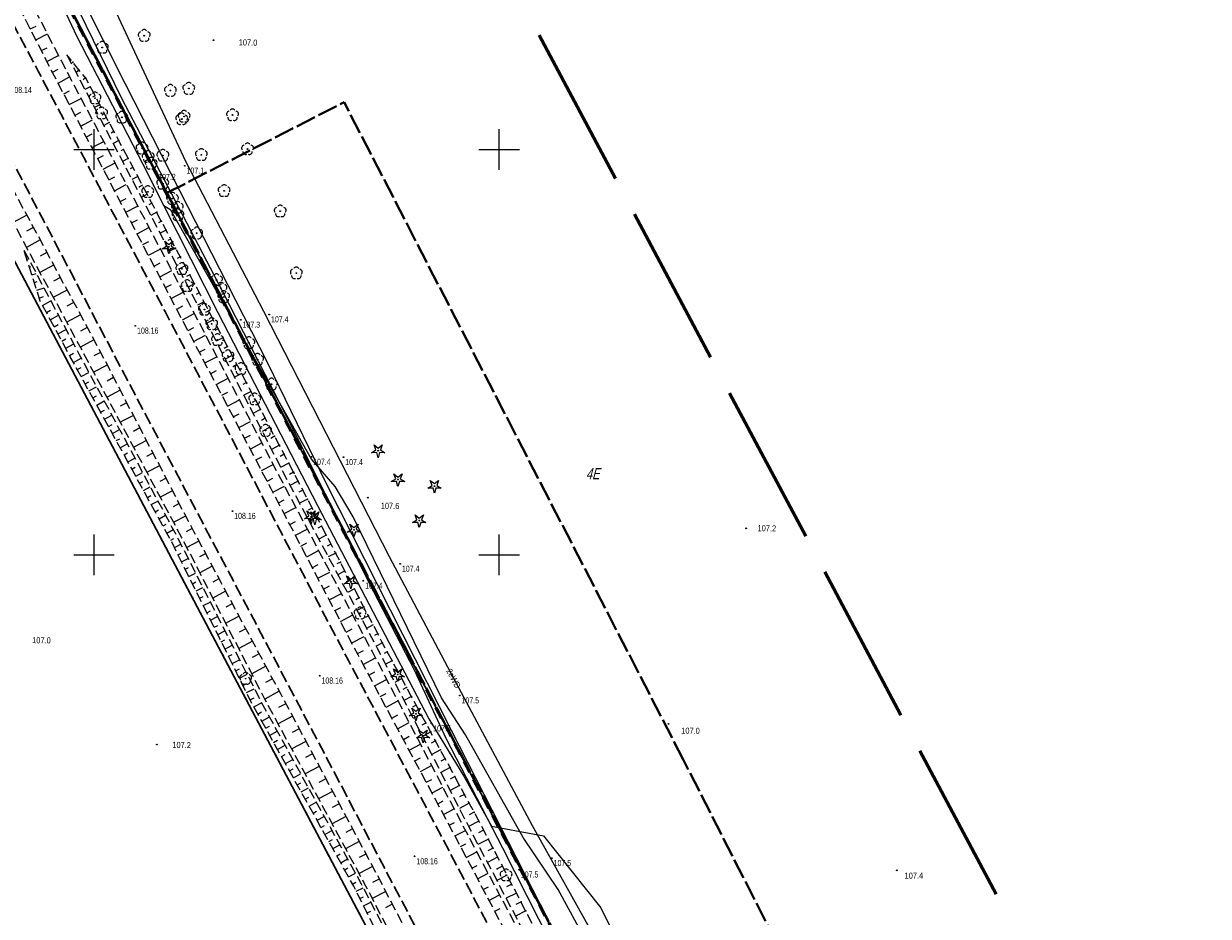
# Model space of a CAD drawing. Header units: metres. Extents: x 7529521 to 7531797, y 5723878 to 5728074.
# Tile 21 of 90: x 7530941 to 7531088, y 5725355 to 5725466. Entities that reach past the tile are written whole.
import ezdxf
from ezdxf.enums import TextEntityAlignment as Align

# ---------------------------------------------------------------- set-up
doc = ezdxf.new("R2010")
doc.units = ezdxf.units.M
for name, pattern in [('11', [3, 2.5, -0.5]), ('4_SUPE_01', [0]), ('4_SUPT_01', [0]), ('GAO', [2.5, 1.5, -1]), ('GDE', [0]), ('GUZ', [1, 0.5, -0.5]), ('L_0_05', [1.75, 1.25, -0.5]), ('L_0_06', [2, 1.5, -0.5]), ('L_0_09', [2.5, 2, -0.5])]:
    doc.linetypes.add(name, pattern=pattern)
doc.layers.get('0').update_dxf_attribs({"color": 252})
for name, color, linetype, lineweight in [('Dzialki', 80, 'GDE', 30), ('jezdnia', 252, 'L_0_06', 18), ('k', 252, 'Continuous', 18), ('MPZP', 130, '11', 40), ('OBOP_T_1', 74, 'Continuous', 18), ('RTPW_T_0', 252, 'Continuous', 15), ('skarpa nieumocniona', 252, 'L_0_05', 18), ('skarpa_nieumocniona', 252, 'L_0_05', 18), ('SUPE_E_T_1', 240, 'Continuous', 15), ('SUPE_L_1', 240, '4_SUPE_01', 18), ('SUPT_L_0', 30, '4_SUPT_01', 18), ('Uzytki', 252, 'GUZ', 18), ('wysokosci_naturalne', 7, 'Continuous', 18), ('wysokosci_sztuczne', 7, 'Continuous', 18)]:
    doc.layers.add(name, color=color, linetype=linetype, lineweight=lineweight)
doc.layers.add('EPGPO_L_0', color=7, linetype='GAO', lineweight=50, true_color=0x940094)
doc.layers.add('zakres', color=7, linetype='L_0_09', lineweight=50, true_color=0xff05ff)
doc.styles.get("Standard").update_dxf_attribs({"font": 'arial.ttf'})

# ---------------------------------------------------------------- blocks, each defined once
blk = doc.blocks.new('2_OBOP02_01')
at = {"linetype": 'Continuous'}
blk.add_circle((0, 0), 0.045, dxfattribs=at)
for centre, start, end in [((-0.36, 0.12), 102.1445, 221.86), ((0, 0.38), 30.1401, 149.8599), ((0.36, 0.12), 318.14, 77.8555), ((-0.22, -0.3), 174.1482, 293.8542), ((0.22, -0.3), 246.1458, 5.8518)]:
    blk.add_arc(centre, 0.375, start, end, dxfattribs=at)
blk = doc.blocks.new('2_RTPW01')
at = {"linetype": 'Continuous'}
blk.add_circle((0, 0), 0.045, dxfattribs=at)
blk = doc.blocks.new('OBOP02_01')
at = {"linetype": 'Continuous', "lineweight": 18}
blk.add_hatch(color=0, dxfattribs=at).paths.add_polyline_path([(0, -0.1, 1), (0, 0.1, 1)])
at = {"color": 0, "linetype": 'Continuous', "lineweight": 18}
blk.add_circle((0, 0), 0.1, dxfattribs=at)
for centre, radius, start, end in [((-0.77, 0.25), 0.7, 101.6336, 222.6627), ((0, 0.8), 0.7, 29.8459, 150.1541), ((0.77, 0.25), 0.7, 317.3373, 78.3664), ((-0.46, -0.64), 0.71, 174.3693, 292.5572), ((0.46, -0.64), 0.71, 247.4428, 5.6307)]:
    blk.add_arc(centre, radius, start, end, dxfattribs=at)
blk = doc.blocks.new('OBOP01_01')
at = {"linetype": 'Continuous', "lineweight": 18}
blk.add_hatch(color=0, dxfattribs=at).paths.add_polyline_path([(0, -0.1, 1), (0, 0.1, 1)])
at = {"color": 0, "linetype": 'Continuous', "lineweight": 18, "flags": 128}
blk.add_lwpolyline([(0, -1.74), (-0.35, -0.48), (-1.65, -0.54), (-0.57, 0.18), (-1.02, 1.4), (0, 0.6), (1.02, 1.4), (0.57, 0.18), (1.65, -0.54), (0.35, -0.48), (0, -1.74)], dxfattribs=at)
at = {"color": 0, "linetype": 'Continuous', "lineweight": 18}
blk.add_circle((0, 0), 0.1, dxfattribs=at)
blk = doc.blocks.new('RTPW01')
at = {"linetype": 'Continuous', "lineweight": 13}
blk.add_hatch(color=0, dxfattribs=at).paths.add_polyline_path([(0, -0.09, 1), (0, 0.09, 1)])
at = {"color": 0, "linetype": 'Continuous', "lineweight": 13}
blk.add_circle((0, 0), 0.0906, dxfattribs=at)
blk = doc.blocks.new('RTPW02')
at = {"linetype": 'Continuous', "lineweight": 13}
blk.add_hatch(color=0, dxfattribs=at).paths.add_polyline_path([(0, -0.09, 1), (0, 0.09, 1)])
at = {"color": 0, "linetype": 'Continuous', "lineweight": 13}
blk.add_circle((0, 0), 0.0906, dxfattribs=at)

msp = doc.modelspace()

# ---------------------------------------------------------------- linework, layer by layer
for p in [(7530947.37, 5725460.78), (7530948.16, 5725459.81), (7530948.95, 5725458.84), (7530948.98, 5725458.8), (7530949.54, 5725457.74), (7530950.71, 5725455.53), (7530951.88, 5725453.32), (7530952.46, 5725452.22), (7530953.05, 5725451.11), (7530953.63, 5725450.01), (7530954.22, 5725448.9), (7530954.8, 5725447.8), (7530955.39, 5725446.69), (7530955.61, 5725445.4), (7530957.14, 5725443.38), (7530957.73, 5725442.27), (7530958.31, 5725441.17), (7530958.89, 5725440.06), (7530960.06, 5725437.85), (7530960.65, 5725436.75), (7530961.82, 5725434.54), (7530962.4, 5725433.43), (7530962.99, 5725432.33), (7530964.15, 5725430.11), (7530965.31, 5725427.9), (7530966.48, 5725425.69), (7530967.2, 5725423.25), (7530967.34, 5725421.9), (7530968.8, 5725421.26), (7530970.54, 5725417.94), (7530971.13, 5725416.84), (7530972.29, 5725414.62), (7530972.87, 5725413.52), (7530973.45, 5725412.41), (7530974.03, 5725411.3), (7530974.61, 5725410.2), (7530974.68, 5725410.07), (7530975.19, 5725409.09), (7530975.77, 5725407.98), (7530976.35, 5725406.87), (7530976.93, 5725405.76), (7530978.08, 5725403.55), (7530978.66, 5725402.44), (7530979.24, 5725401.33), (7530979.82, 5725400.22), (7530980.4, 5725399.11), (7530982.71, 5725394.68), (7530983.29, 5725393.57), (7530983.86, 5725392.46), (7530985.02, 5725390.25), (7530985.6, 5725389.14), (7530985.74, 5725388.87), (7530986.19, 5725388.04), (7530986.79, 5725386.94), (7530987.38, 5725385.84), (7530988.57, 5725383.64), (7530989.17, 5725382.54), (7530990.95, 5725379.24), (7530991.55, 5725378.15), (7530992.14, 5725377.05), (7530992.74, 5725375.95), (7530993.33, 5725374.85), (7530993.93, 5725373.75), (7530994.52, 5725372.65), (7530995.12, 5725371.55), (7530995.71, 5725370.45), (7530996.31, 5725369.35), (7530996.9, 5725368.25), (7530997.5, 5725367.15), (7530998.08, 5725366.05), (7530998.66, 5725364.94), (7530999.24, 5725363.83), (7530999.81, 5725362.72), (7530999.75, 5725361.28), (7531002.7, 5725357.18), (7531003.27, 5725356.07)]:
    msp.add_point(p)
at = {"layer": 'Dzialki'}
for p, q in [((7530897.51, 5725561.74), (7530981.1, 5725402.33)), ((7530963.1, 5725392.89), (7530876.44, 5725556.77)), ((7530981.1, 5725402.33), (7531064.69, 5725242.91)), ((7531047.24, 5725233.76), (7530963.1, 5725392.89))]:
    msp.add_line(p, q, dxfattribs=at)
at = {"layer": 'EPGPO_L_0', "linetype": 'GAO'}
msp.add_line((7531141.5, 5725096.43), (7530897.51, 5725561.74), dxfattribs=at)
at = {"layer": 'jezdnia', "color": 251, "lineweight": 30, "flags": 128}
for points in [[(7531255.05, 5724849.82), (7531250.42, 5724858.49), (7531238.94, 5724880.34), (7531226.79, 5724903.52), (7531215.36, 5724925.25), (7531204.31, 5724946.21), (7531192.02, 5724969.44), (7531180.18, 5724992.04), (7531168.3, 5725014.67), (7531158.51, 5725033.14), (7531145.93, 5725057.08), (7531135.58, 5725076.72), (7531132.73, 5725082.39), (7531130.28, 5725086.95), (7531121.5, 5725103.58), (7531109.92, 5725125.69), (7531099.06, 5725146.38), (7531086.59, 5725170.13), (7531075.31, 5725191.64), (7531063.07, 5725214.86), (7531048.73, 5725242.12), (7531035.91, 5725266.32), (7531022.21, 5725292.28), (7531010.79, 5725314.05), (7530999.01, 5725336.36), (7530986.02, 5725361.03), (7530974.32, 5725383.28), (7530963.64, 5725403.51), (7530951.6, 5725426.36), (7530935.95, 5725456.07), (7530927.31, 5725472.4), (7530915.33, 5725495.11), (7530899.43, 5725525.2), (7530886.85, 5725549.14), (7530883.25, 5725555.9), (7530873.45, 5725574.47)], [(7530883.02, 5725573.55), (7530889.55, 5725560.98), (7530893.68, 5725553.2), (7530906.5, 5725528.93), (7530922, 5725499.57), (7530934.25, 5725476.39), (7530943.12, 5725459.66), (7530958.76, 5725430.02), (7530970.59, 5725407.51), (7530981.39, 5725386.98), (7530993.12, 5725364.8), (7531006.18, 5725339.97), (7531018.01, 5725317.55), (7531029.54, 5725295.72), (7531042.9, 5725270.35), (7531055.75, 5725245.83), (7531070.32, 5725218.35), (7531082.24, 5725195.73), (7531093.92, 5725173.38), (7531105.84, 5725150.67), (7531117.04, 5725129.53), (7531128.29, 5725107.99), (7531139.89, 5725086.05), (7531149.27, 5725068.23), (7531153.62, 5725060.18), (7531158.14, 5725051.38), (7531165.6, 5725037.2), (7531175.41, 5725018.6), (7531187.35, 5724995.74), (7531199.26, 5724973.12), (7531211.84, 5724949.3), (7531222.57, 5724928.86), (7531233.84, 5724907.4), (7531246.09, 5724884.1), (7531257.76, 5724861.91), (7531262.24, 5724853.44)]]:
    msp.add_lwpolyline(points, dxfattribs=at)
at = {"layer": 'k', "linetype": 'Continuous', "lineweight": 18, "flags": 128}
for points in [[(7530950, 5725447.5), (7530950, 5725452.5)], [(7531000, 5725447.5), (7531000, 5725452.5)], [(7530947.5, 5725450), (7530952.5, 5725450)], [(7530997.5, 5725450), (7531002.5, 5725450)], [(7530950, 5725397.5), (7530950, 5725402.5)], [(7531000, 5725397.5), (7531000, 5725402.5)], [(7530947.5, 5725400), (7530952.5, 5725400)], [(7530997.5, 5725400), (7531002.5, 5725400)]]:
    msp.add_lwpolyline(points, dxfattribs=at)
at = {"layer": 'MPZP'}
for points in [[(7530897.69, 5725561.61), (7531042.48, 5725285.35), (7531042.48, 5725285.35)], [(7530927.43, 5725504.87), (7530959, 5725444.64), (7530980.86, 5725455.85)], [(7531022.71, 5725374.76), (7530980.86, 5725455.85)], [(7531042.48, 5725285.35), (7531062.86, 5725296.02), (7531022.71, 5725374.76)], [(7530999.83, 5725366.78), (7531001.2, 5725364.12)]]:
    msp.add_lwpolyline(points, dxfattribs=at)
at = {"layer": 'skarpa nieumocniona', "color": 252, "lineweight": 18, "flags": 128}
for points in [[(7531142.9, 5725087.52), (7531149.55, 5725074.88), (7531149.71, 5725073.97), (7531148.16, 5725074.19), (7531141.2, 5725086.69), (7531129.87, 5725108.78), (7531118.46, 5725130.11), (7531107.39, 5725151.39), (7531095.36, 5725174.01), (7531083.61, 5725196.49), (7531071.56, 5725218.8), (7531057.01, 5725246.72), (7531044.19, 5725271.11), (7531030.97, 5725296.42), (7531019.37, 5725318.31), (7531007.54, 5725340.71), (7530994.47, 5725365.47), (7530982.58, 5725387.65), (7530971.81, 5725408.22), (7530959.96, 5725430.76), (7530944.54, 5725460.14), (7530935.92, 5725477.07), (7530923.1, 5725500.31), (7530908, 5725529.49), (7530894.76, 5725553.95), (7530894.48, 5725556.46), (7530909.53, 5725530.24), (7530924.66, 5725501.51), (7530937.16, 5725477.99), (7530945.97, 5725460.9), (7530961.56, 5725431.31), (7530973.28, 5725408.88), (7530984.31, 5725388.08), (7530995.72, 5725366.21), (7531009.02, 5725341.1), (7531020.55, 5725319), (7531032.49, 5725296.85), (7531045.48, 5725272.05), (7531058.53, 5725247.22), (7531073.23, 5725219.7), (7531085.04, 5725197.57), (7531096.74, 5725175), (7531108.78, 5725152.72), (7531120.1, 5725130.93), (7531131.21, 5725109.76)], [(7531118.84, 5725101.57), (7531106.95, 5725124.15), (7531096.27, 5725144.14), (7531083.57, 5725168.78), (7531072.32, 5725190.08), (7531060.11, 5725213.48), (7531045.58, 5725240.81), (7531033.23, 5725264.88), (7531019.36, 5725291.08), (7531008.14, 5725312.48), (7530996.07, 5725334.95), (7530983.35, 5725359.51), (7530971.11, 5725382.13), (7530960.79, 5725402.2), (7530948.62, 5725425.04), (7530933, 5725454.02), (7530924.39, 5725470.92), (7530912.38, 5725493.43), (7530896.44, 5725523.52), (7530888.04, 5725539.68), (7530881.89, 5725553.8), (7530898.37, 5725524.67), (7530914, 5725494.15), (7530925.74, 5725471.72), (7530934.62, 5725455.05), (7530950.39, 5725425.77), (7530962.26, 5725402.94), (7530973.04, 5725382.81), (7530984.91, 5725360.53), (7530997.78, 5725335.83), (7531009.42, 5725313.41), (7531020.85, 5725291.72), (7531034.61, 5725265.69), (7531047.41, 5725241.54), (7531061.72, 5725214.27), (7531073.99, 5725190.92), (7531085.25, 5725169.51), (7531097.76, 5725145.59), (7531108.48, 5725125.09), (7531120.4, 5725102.78), (7531129.46, 5725084.64), (7531128.69, 5725082.83), (7531127.85, 5725083.74)], [(7530941.35, 5725437.59), (7530948.18, 5725424.72), (7530960.35, 5725402.03), (7530970.62, 5725381.85), (7530982.98, 5725359.4), (7530995.73, 5725334.71), (7531007.56, 5725312.28), (7531018.87, 5725290.66), (7531032.72, 5725264.69), (7531045.05, 5725240.38), (7531059.47, 5725213.29), (7531071.93, 5725189.84), (7531083.15, 5725168.66), (7531095.83, 5725143.79), (7531106.59, 5725123.96), (7531118.57, 5725101.3), (7531127.47, 5725083.39), (7531127.7, 5725082.31), (7531126.86, 5725082.43), (7531117.55, 5725100.41), (7531105.64, 5725122.96), (7531094.37, 5725142.68), (7531081.91, 5725168.02), (7531070.58, 5725189.02), (7531058.05, 5725212.85), (7531043.9, 5725240.35), (7531031.96, 5725263.94), (7531017.36, 5725290.42), (7531006.66, 5725311.85), (7530994.58, 5725334.17), (7530982.04, 5725359.14), (7530969.51, 5725381.62), (7530959.52, 5725401.71), (7530947.07, 5725424.43), (7530943.36, 5725431.3)]]:
    msp.add_lwpolyline(points, close=True, dxfattribs=at)
at = {"layer": 'skarpa nieumocniona', "color": 252, "linetype": 'Continuous', "lineweight": 18, "flags": 128}
for points in [[(7530942.13, 5725464.87), (7530942.84, 5725465.23)], [(7530942.81, 5725463.54), (7530944.24, 5725464.26)], [(7530943.49, 5725462.2), (7530944.21, 5725462.56)], [(7530944.18, 5725460.86), (7530945.61, 5725461.59)], [(7530944.86, 5725459.53), (7530945.58, 5725459.91)], [(7530945.56, 5725458.2), (7530946.99, 5725458.95)], [(7530946.26, 5725456.87), (7530946.97, 5725457.25)], [(7530946.95, 5725455.55), (7530948.39, 5725456.3)], [(7530947.65, 5725454.22), (7530948.37, 5725454.59)], [(7530948.35, 5725452.89), (7530949.79, 5725453.65)], [(7530949.05, 5725451.56), (7530949.77, 5725451.94)], [(7530949.74, 5725450.23), (7530951.19, 5725450.99)], [(7530950.44, 5725448.91), (7530951.16, 5725449.28)], [(7530951.14, 5725447.58), (7530952.59, 5725448.34)], [(7530951.83, 5725446.25), (7530952.56, 5725446.63)], [(7530952.53, 5725444.92), (7530953.98, 5725445.68)], [(7530953.23, 5725443.59), (7530953.96, 5725443.97)], [(7530953.93, 5725442.26), (7530955.38, 5725443.03)], [(7530941.69, 5725441.92), (7530940.01, 5725441.01)], [(7530954.62, 5725440.94), (7530955.35, 5725441.32)], [(7530942.52, 5725440.38), (7530941.68, 5725439.92)], [(7530955.32, 5725439.61), (7530956.78, 5725440.38)], [(7530943.35, 5725438.84), (7530941.67, 5725437.93)], [(7530956.02, 5725438.28), (7530956.75, 5725438.66)], [(7530941.41, 5725437.39), (7530941.43, 5725437.4)], [(7530941.71, 5725436.44), (7530941.92, 5725436.51)], [(7530944.18, 5725437.3), (7530943.34, 5725436.84)], [(7530956.71, 5725436.95), (7530958.18, 5725437.72)], [(7530942.02, 5725435.49), (7530942.21, 5725435.55)], [(7530945.01, 5725435.75), (7530943.33, 5725434.85)], [(7530957.41, 5725435.62), (7530958.15, 5725436.01)], [(7530958.11, 5725434.3), (7530959.58, 5725435.07)], [(7530942.33, 5725434.54), (7530942.87, 5725434.71)], [(7530942.63, 5725433.59), (7530942.99, 5725433.7)], [(7530945.84, 5725434.21), (7530945, 5725433.76)], [(7530942.94, 5725432.63), (7530943.83, 5725432.92)], [(7530946.67, 5725432.67), (7530944.99, 5725431.77)], [(7530958.81, 5725432.97), (7530959.54, 5725433.35)], [(7530959.5, 5725431.64), (7530960.98, 5725432.41)], [(7530943.24, 5725431.68), (7530943.77, 5725431.85)], [(7530943.65, 5725430.77), (7530944.67, 5725431.33)], [(7530947.5, 5725431.13), (7530946.66, 5725430.68)], [(7530960.2, 5725430.31), (7530960.94, 5725430.7)], [(7530944.12, 5725429.89), (7530944.63, 5725430.17)], [(7530944.6, 5725429.01), (7530945.61, 5725429.56)], [(7530948.33, 5725429.59), (7530946.66, 5725428.69)], [(7530960.9, 5725428.98), (7530962.37, 5725429.76)], [(7530945.07, 5725428.13), (7530945.58, 5725428.4)], [(7530945.55, 5725427.25), (7530946.55, 5725427.79)], [(7530949.16, 5725428.05), (7530948.32, 5725427.6)], [(7530961.6, 5725427.66), (7530962.33, 5725428.04)], [(7530946.02, 5725426.37), (7530946.52, 5725426.64)], [(7530949.99, 5725426.51), (7530948.32, 5725425.61)], [(7530962.29, 5725426.33), (7530963.76, 5725427.1)], [(7530946.5, 5725425.49), (7530947.49, 5725426.03)], [(7530946.97, 5725424.61), (7530947.46, 5725424.88)], [(7530950.81, 5725424.96), (7530949.97, 5725424.53)], [(7530962.99, 5725425), (7530963.72, 5725425.38)], [(7530947.45, 5725423.73), (7530948.43, 5725424.27)], [(7530951.62, 5725423.41), (7530949.95, 5725422.55)], [(7530963.69, 5725423.67), (7530965.15, 5725424.44)], [(7530947.93, 5725422.86), (7530948.41, 5725423.12)], [(7530948.41, 5725421.98), (7530949.37, 5725422.51)], [(7530952.42, 5725421.86), (7530951.6, 5725421.43)], [(7530964.39, 5725422.34), (7530965.12, 5725422.73)], [(7530965.09, 5725421.02), (7530966.54, 5725421.78)], [(7530948.89, 5725421.1), (7530949.37, 5725421.36)], [(7530949.37, 5725420.23), (7530950.32, 5725420.74)], [(7530949.85, 5725419.35), (7530950.32, 5725419.61)], [(7530950.33, 5725418.47), (7530951.26, 5725418.98)], [(7530953.23, 5725420.31), (7530951.6, 5725419.46)], [(7530965.78, 5725419.69), (7530966.51, 5725420.07)], [(7530966.48, 5725418.36), (7530967.93, 5725419.12)], [(7530950.81, 5725417.59), (7530951.27, 5725417.85)], [(7530954.04, 5725418.75), (7530953.23, 5725418.33)], [(7530967.18, 5725417.03), (7530967.9, 5725417.41)], [(7530951.29, 5725416.72), (7530952.21, 5725417.22)], [(7530951.78, 5725415.84), (7530952.23, 5725416.09)], [(7530954.85, 5725417.2), (7530953.24, 5725416.37)], [(7530967.88, 5725415.71), (7530969.32, 5725416.46)], [(7530952.26, 5725414.96), (7530953.15, 5725415.46)], [(7530955.65, 5725415.65), (7530954.86, 5725415.23)], [(7530968.58, 5725414.38), (7530969.29, 5725414.76)], [(7530952.74, 5725414.09), (7530953.18, 5725414.33)], [(7530953.22, 5725413.21), (7530954.1, 5725413.69)], [(7530956.46, 5725414.09), (7530954.89, 5725413.28)], [(7530969.27, 5725413.05), (7530970.71, 5725413.8)], [(7530953.7, 5725412.33), (7530954.13, 5725412.57)], [(7530954.18, 5725411.46), (7530955.04, 5725411.93)], [(7530957.27, 5725412.54), (7530956.49, 5725412.14)], [(7530969.97, 5725411.72), (7530970.69, 5725412.1)], [(7530954.66, 5725410.58), (7530955.09, 5725410.81)], [(7530955.14, 5725409.7), (7530955.99, 5725410.17)], [(7530958.07, 5725410.99), (7530956.54, 5725410.19)], [(7530970.67, 5725410.4), (7530972.1, 5725411.15)], [(7530955.62, 5725408.83), (7530956.04, 5725409.06)], [(7530958.88, 5725409.44), (7530958.12, 5725409.04)], [(7530971.37, 5725409.07), (7530972.08, 5725409.44)], [(7530956.1, 5725407.95), (7530956.93, 5725408.4)], [(7530956.58, 5725407.07), (7530956.99, 5725407.3)], [(7530959.69, 5725407.88), (7530958.18, 5725407.1)], [(7530972.07, 5725407.74), (7530973.49, 5725408.49)], [(7530957.06, 5725406.2), (7530957.88, 5725406.64)], [(7530960.5, 5725406.33), (7530959.75, 5725405.94)], [(7530972.76, 5725406.41), (7530973.48, 5725406.79)], [(7530973.46, 5725405.08), (7530974.9, 5725405.84)], [(7530957.54, 5725405.32), (7530957.95, 5725405.54)], [(7530958.02, 5725404.44), (7530958.82, 5725404.88)], [(7530961.3, 5725404.78), (7530959.83, 5725404.01)], [(7530958.51, 5725403.56), (7530958.9, 5725403.78)], [(7530958.99, 5725402.69), (7530959.77, 5725403.12)], [(7530962.11, 5725403.23), (7530961.38, 5725402.85)], [(7530974.15, 5725403.75), (7530974.88, 5725404.13)], [(7530974.85, 5725402.42), (7530976.3, 5725403.18)], [(7530959.47, 5725401.81), (7530959.85, 5725402.02)], [(7530959.92, 5725400.92), (7530960.71, 5725401.31)], [(7530962.93, 5725401.68), (7530961.46, 5725400.89)], [(7530975.54, 5725401.09), (7530976.27, 5725401.48)], [(7530960.36, 5725400.02), (7530960.76, 5725400.22)], [(7530963.76, 5725400.14), (7530963.01, 5725399.74)], [(7530976.24, 5725399.77), (7530977.71, 5725400.53)], [(7530960.81, 5725399.13), (7530961.62, 5725399.53)], [(7530961.25, 5725398.23), (7530961.66, 5725398.44)], [(7530964.59, 5725398.6), (7530963.06, 5725397.78)], [(7530976.94, 5725398.44), (7530977.67, 5725398.82)], [(7530961.7, 5725397.34), (7530962.53, 5725397.75)], [(7530965.41, 5725397.05), (7530964.64, 5725396.64)], [(7530977.63, 5725397.11), (7530979.11, 5725397.88)], [(7530962.14, 5725396.44), (7530962.56, 5725396.65)], [(7530962.59, 5725395.54), (7530963.44, 5725395.97)], [(7530966.24, 5725395.51), (7530964.66, 5725394.67)], [(7530978.33, 5725395.78), (7530979.07, 5725396.17)], [(7530963.03, 5725394.65), (7530963.46, 5725394.86)], [(7530963.48, 5725393.75), (7530964.34, 5725394.18)], [(7530979.02, 5725394.45), (7530980.52, 5725395.23)], [(7530963.92, 5725392.86), (7530964.36, 5725393.08)], [(7530967.06, 5725393.97), (7530966.26, 5725393.54)], [(7530979.72, 5725393.12), (7530980.47, 5725393.51)], [(7530980.41, 5725391.79), (7530981.92, 5725392.58)], [(7530964.37, 5725391.96), (7530965.25, 5725392.4)], [(7530964.81, 5725391.07), (7530965.26, 5725391.29)], [(7530967.89, 5725392.42), (7530966.26, 5725391.55)], [(7530965.26, 5725390.17), (7530966.16, 5725390.62)], [(7530968.72, 5725390.88), (7530967.89, 5725390.44)], [(7530981.11, 5725390.46), (7530981.87, 5725390.86)], [(7530981.81, 5725389.13), (7530983.33, 5725389.93)], [(7530965.7, 5725389.28), (7530966.16, 5725389.5)], [(7530966.15, 5725388.38), (7530967.06, 5725388.84)], [(7530969.54, 5725389.34), (7530967.86, 5725388.44)], [(7530982.5, 5725387.81), (7530983.27, 5725388.21)], [(7530966.59, 5725387.49), (7530967.05, 5725387.72)], [(7530967.04, 5725386.59), (7530967.97, 5725387.05)], [(7530970.37, 5725387.8), (7530969.51, 5725387.34)], [(7530983.21, 5725386.48), (7530984.72, 5725387.29)], [(7530967.48, 5725385.69), (7530967.95, 5725385.93)], [(7530967.93, 5725384.8), (7530968.88, 5725385.27)], [(7530971.19, 5725386.25), (7530969.46, 5725385.33)], [(7530983.92, 5725385.16), (7530984.67, 5725385.56)], [(7530968.37, 5725383.9), (7530968.85, 5725384.14)], [(7530972.02, 5725384.71), (7530971.14, 5725384.24)], [(7530984.62, 5725383.84), (7530986.11, 5725384.63)], [(7530968.82, 5725383.01), (7530969.78, 5725383.49)], [(7530969.26, 5725382.11), (7530969.75, 5725382.35)], [(7530972.85, 5725383.17), (7530971.06, 5725382.21)], [(7530985.33, 5725382.52), (7530986.07, 5725382.91)], [(7530969.73, 5725381.23), (7530970.67, 5725381.75)], [(7530973.67, 5725381.62), (7530972.78, 5725381.15)], [(7530986.04, 5725381.19), (7530987.5, 5725381.97)], [(7530970.21, 5725380.35), (7530970.68, 5725380.62)], [(7530970.7, 5725379.48), (7530971.64, 5725380)], [(7530974.49, 5725380.08), (7530972.72, 5725379.14)], [(7530986.75, 5725379.87), (7530987.47, 5725380.26)], [(7530971.19, 5725378.61), (7530971.65, 5725378.87)], [(7530971.67, 5725377.73), (7530972.6, 5725378.25)], [(7530975.31, 5725378.53), (7530974.44, 5725378.07)], [(7530987.46, 5725378.55), (7530988.89, 5725379.31)], [(7530972.16, 5725376.86), (7530972.62, 5725377.12)], [(7530972.65, 5725375.99), (7530973.57, 5725376.5)], [(7530976.14, 5725376.99), (7530974.39, 5725376.06)], [(7530988.17, 5725377.23), (7530988.87, 5725377.61)], [(7530988.88, 5725375.91), (7530990.27, 5725376.65)], [(7530973.13, 5725375.11), (7530973.59, 5725375.37)], [(7530976.96, 5725375.45), (7530976.09, 5725374.98)], [(7530973.62, 5725374.24), (7530974.53, 5725374.75)], [(7530974.11, 5725373.37), (7530974.56, 5725373.62)], [(7530977.78, 5725373.9), (7530976.06, 5725372.98)], [(7530989.58, 5725374.58), (7530990.28, 5725374.95)], [(7530990.29, 5725373.26), (7530991.66, 5725374)], [(7530974.6, 5725372.49), (7530975.49, 5725372.99)], [(7530978.61, 5725372.36), (7530977.75, 5725371.9)], [(7530991, 5725371.94), (7530991.68, 5725372.3)], [(7530975.08, 5725371.62), (7530975.53, 5725371.87)], [(7530975.57, 5725370.75), (7530976.46, 5725371.24)], [(7530979.43, 5725370.81), (7530977.72, 5725369.9)], [(7530991.71, 5725370.62), (7530993.05, 5725371.34)], [(7530976.06, 5725369.87), (7530976.5, 5725370.12)], [(7530976.54, 5725369), (7530977.42, 5725369.49)], [(7530980.25, 5725369.27), (7530979.4, 5725368.82)], [(7530992.42, 5725369.29), (7530993.08, 5725369.65)], [(7530977.03, 5725368.13), (7530977.47, 5725368.37)], [(7530977.52, 5725367.25), (7530978.39, 5725367.74)], [(7530981.08, 5725367.72), (7530979.39, 5725366.82)], [(7530993.13, 5725367.97), (7530994.44, 5725368.68)], [(7530978, 5725366.38), (7530978.44, 5725366.62)], [(7530993.83, 5725366.65), (7530994.48, 5725367)], [(7530978.49, 5725365.5), (7530979.35, 5725365.99)], [(7530978.98, 5725364.63), (7530979.41, 5725364.87)], [(7530981.9, 5725366.18), (7530981.06, 5725365.73)], [(7530994.54, 5725365.33), (7530995.83, 5725366.01)], [(7530979.47, 5725363.76), (7530980.32, 5725364.23)], [(7530982.72, 5725364.63), (7530981.05, 5725363.75)], [(7530995.24, 5725364), (7530995.89, 5725364.34)], [(7530995.94, 5725362.67), (7530997.24, 5725363.36)], [(7530979.95, 5725362.88), (7530980.38, 5725363.12)], [(7530980.44, 5725362.01), (7530981.28, 5725362.48)], [(7530983.55, 5725363.09), (7530982.72, 5725362.65)], [(7530980.93, 5725361.14), (7530981.34, 5725361.37)], [(7530981.41, 5725360.26), (7530982.25, 5725360.73)], [(7530984.37, 5725361.55), (7530982.72, 5725360.67)], [(7530996.64, 5725361.35), (7530997.29, 5725361.69)], [(7530997.34, 5725360.02), (7530998.64, 5725360.71)], [(7530981.9, 5725359.39), (7530982.31, 5725359.62)], [(7530982.36, 5725358.5), (7530983.22, 5725358.93)], [(7530985.19, 5725360), (7530984.36, 5725359.57)], [(7530998.04, 5725358.7), (7530998.69, 5725359.04)], [(7530982.81, 5725357.61), (7530983.24, 5725357.83)], [(7530986, 5725358.45), (7530984.34, 5725357.59)], [(7530998.74, 5725357.37), (7531000.04, 5725358.06)], [(7530983.26, 5725356.72), (7530984.14, 5725357.16)], [(7530983.71, 5725355.82), (7530984.15, 5725356.05)], [(7530986.8, 5725356.9), (7530985.98, 5725356.46)], [(7530999.45, 5725356.04), (7531000.1, 5725356.39)]]:
    msp.add_lwpolyline(points, dxfattribs=at)
at = {"layer": 'skarpa_nieumocniona', "lineweight": 18, "flags": 128}
msp.add_lwpolyline([(7530946.64, 5725461.68), (7530962.33, 5725431.68), (7530973.81, 5725409.26), (7530984.94, 5725388.5), (7530996.24, 5725366.45), (7531009.39, 5725341.33), (7531021.19, 5725319.25), (7531033.39, 5725297.4), (7531046.08, 5725272.31), (7531059.06, 5725247.61), (7531073.73, 5725219.84), (7531085.46, 5725197.91), (7531097.22, 5725175.05), (7531109.22, 5725152.91), (7531120.72, 5725131.06), (7531131.8, 5725110.3), (7531143.4, 5725087.6), (7531149.91, 5725074.93), (7531150.74, 5725074.53), (7531150.99, 5725075.38), (7531144.77, 5725087.78), (7531133.09, 5725111.52), (7531122.13, 5725131.78), (7531110.26, 5725154.58), (7531098.47, 5725175.66), (7531086.57, 5725198.56), (7531074.62, 5725220.43), (7531060.78, 5725248.11), (7531047.99, 5725273.24), (7531034.72, 5725297.99), (7531022.04, 5725319.95), (7531010.66, 5725341.87), (7530997.68, 5725366.82), (7530985.74, 5725388.87), (7530974.68, 5725410.07), (7530963.17, 5725431.98), (7530948.98, 5725458.8)], close=True, dxfattribs=at)
at = {"layer": 'skarpa_nieumocniona', "linetype": 'Continuous', "lineweight": 18, "flags": 128}
for points in [[(7530947.37, 5725460.78), (7530947.28, 5725460.71)], [(7530948.16, 5725459.81), (7530947.78, 5725459.5)], [(7530948.95, 5725458.84), (7530948.66, 5725458.6)], [(7530949.54, 5725457.74), (7530948.88, 5725457.39)], [(7530950.13, 5725456.63), (7530949.79, 5725456.46)], [(7530950.71, 5725455.53), (7530950.04, 5725455.18)], [(7530951.29, 5725454.43), (7530950.96, 5725454.25)], [(7530951.88, 5725453.32), (7530951.2, 5725452.96)], [(7530952.46, 5725452.22), (7530952.12, 5725452.03)], [(7530953.05, 5725451.11), (7530952.36, 5725450.75)], [(7530953.63, 5725450.01), (7530953.29, 5725449.82)], [(7530954.22, 5725448.9), (7530953.52, 5725448.53)], [(7530954.8, 5725447.8), (7530954.45, 5725447.61)], [(7530955.39, 5725446.69), (7530954.68, 5725446.31)], [(7530955.97, 5725445.59), (7530955.61, 5725445.4)], [(7530956.56, 5725444.48), (7530955.83, 5725444.1)], [(7530957.14, 5725443.38), (7530956.78, 5725443.18)], [(7530957.73, 5725442.27), (7530956.99, 5725441.88)], [(7530958.31, 5725441.17), (7530957.94, 5725440.97)], [(7530958.89, 5725440.06), (7530958.15, 5725439.67)], [(7530959.48, 5725438.96), (7530959.1, 5725438.76)], [(7530960.06, 5725437.85), (7530959.31, 5725437.45)], [(7530960.65, 5725436.75), (7530960.27, 5725436.55)], [(7530961.23, 5725435.64), (7530960.47, 5725435.24)], [(7530961.82, 5725434.54), (7530961.43, 5725434.33)], [(7530962.4, 5725433.43), (7530961.63, 5725433.02)], [(7530962.99, 5725432.33), (7530962.6, 5725432.12)], [(7530963.57, 5725431.22), (7530962.78, 5725430.81)], [(7530964.15, 5725430.11), (7530963.75, 5725429.9)], [(7530964.73, 5725429.01), (7530963.92, 5725428.58)], [(7530965.31, 5725427.9), (7530964.9, 5725427.68)], [(7530965.89, 5725426.79), (7530965.06, 5725426.36)], [(7530966.48, 5725425.69), (7530966.05, 5725425.47)], [(7530967.06, 5725424.58), (7530966.2, 5725424.13)], [(7530967.64, 5725423.48), (7530967.2, 5725423.25)], [(7530968.22, 5725422.37), (7530967.34, 5725421.9)], [(7530968.8, 5725421.26), (7530968.35, 5725421.03)], [(7530969.38, 5725420.16), (7530968.48, 5725419.68)], [(7530969.96, 5725419.05), (7530969.5, 5725418.81)], [(7530970.54, 5725417.94), (7530969.61, 5725417.45)], [(7530971.13, 5725416.84), (7530970.66, 5725416.59)], [(7530971.71, 5725415.73), (7530970.75, 5725415.23)], [(7530972.29, 5725414.62), (7530971.81, 5725414.37)], [(7530972.87, 5725413.52), (7530971.89, 5725413)], [(7530973.45, 5725412.41), (7530972.96, 5725412.15)], [(7530974.03, 5725411.3), (7530973.03, 5725410.78)], [(7530974.61, 5725410.2), (7530974.11, 5725409.93)], [(7530975.19, 5725409.09), (7530974.18, 5725408.56)], [(7530975.77, 5725407.98), (7530975.27, 5725407.72)], [(7530976.35, 5725406.87), (7530975.37, 5725406.36)], [(7530976.93, 5725405.76), (7530976.44, 5725405.51)], [(7530977.51, 5725404.65), (7530976.55, 5725404.16)], [(7530978.08, 5725403.55), (7530977.61, 5725403.3)], [(7530978.66, 5725402.44), (7530977.73, 5725401.95)], [(7530979.24, 5725401.33), (7530978.78, 5725401.09)], [(7530979.82, 5725400.22), (7530978.91, 5725399.75)], [(7530980.4, 5725399.11), (7530979.95, 5725398.88)], [(7530980.97, 5725398.01), (7530980.09, 5725397.54)], [(7530981.55, 5725396.9), (7530981.12, 5725396.67)], [(7530982.13, 5725395.79), (7530981.27, 5725395.34)], [(7530982.71, 5725394.68), (7530982.29, 5725394.46)], [(7530983.29, 5725393.57), (7530982.45, 5725393.14)], [(7530983.86, 5725392.46), (7530983.45, 5725392.25)], [(7530984.44, 5725391.36), (7530983.63, 5725390.93)], [(7530985.02, 5725390.25), (7530984.62, 5725390.04)], [(7530985.6, 5725389.14), (7530984.82, 5725388.73)], [(7530986.19, 5725388.04), (7530985.79, 5725387.82)], [(7530986.79, 5725386.94), (7530985.97, 5725386.5)], [(7530987.38, 5725385.84), (7530986.96, 5725385.61)], [(7530987.98, 5725384.74), (7530987.11, 5725384.27)], [(7530988.57, 5725383.64), (7530988.12, 5725383.4)], [(7530989.17, 5725382.54), (7530988.25, 5725382.04)], [(7530989.76, 5725381.44), (7530989.29, 5725381.19)], [(7530990.36, 5725380.34), (7530989.39, 5725379.82)], [(7530990.95, 5725379.24), (7530990.46, 5725378.98)], [(7530991.55, 5725378.15), (7530990.53, 5725377.59)], [(7530992.14, 5725377.05), (7530991.62, 5725376.76)], [(7530992.74, 5725375.95), (7530991.67, 5725375.37)], [(7530993.33, 5725374.85), (7530992.79, 5725374.55)], [(7530993.93, 5725373.75), (7530992.81, 5725373.14)], [(7530994.52, 5725372.65), (7530993.95, 5725372.34)], [(7530995.12, 5725371.55), (7530993.95, 5725370.92)], [(7530996.31, 5725369.35), (7530995.09, 5725368.69)], [(7530995.71, 5725370.45), (7530995.12, 5725370.13)], [(7530996.9, 5725368.25), (7530996.28, 5725367.92)], [(7530997.5, 5725367.15), (7530996.23, 5725366.47)], [(7530998.66, 5725364.94), (7530997.38, 5725364.27)], [(7530998.08, 5725366.05), (7530997.44, 5725365.71)], [(7530999.24, 5725363.83), (7530998.6, 5725363.5)], [(7530999.81, 5725362.72), (7530998.54, 5725362.06)], [(7531000.97, 5725360.5), (7530999.7, 5725359.84)], [(7531000.39, 5725361.61), (7530999.75, 5725361.28)], [(7531001.54, 5725359.39), (7531000.91, 5725359.06)], [(7531002.12, 5725358.28), (7531000.86, 5725357.63)], [(7531003.27, 5725356.07), (7531002.02, 5725355.41)], [(7531002.7, 5725357.18), (7531002.07, 5725356.85)]]:
    msp.add_lwpolyline(points, dxfattribs=at)
at = {"layer": 'SUPE_L_1', "linetype": '4_SUPE_01'}
for p, q in [((7530953.82, 5725458.16), (7530940.61, 5725484.53)), ((7530953.37, 5725456.36), (7530945.43, 5725472.76)), ((7530950.37, 5725472.01), (7530961.27, 5725448.55)), ((7530960.6, 5725444.89), (7530953.82, 5725458.16)), ((7530965.83, 5725432.6), (7530953.37, 5725456.36)), ((7530961.27, 5725448.55), (7530970.9, 5725430.04)), ((7530971.44, 5725423.63), (7530960.6, 5725444.89)), ((7530974.75, 5725415.16), (7530965.83, 5725432.6)), ((7530970.9, 5725430.04), (7530986.43, 5725399.79)), ((7530978.68, 5725408.74), (7530971.44, 5725423.63)), ((7530983.95, 5725396.56), (7530974.75, 5725415.16)), ((7530988.13, 5725390.08), (7530978.68, 5725408.74)), ((7530986.43, 5725399.79), (7530993.97, 5725385.48)), ((7530989.56, 5725385.76), (7530983.95, 5725396.56)), ((7530994.1, 5725378.32), (7530988.13, 5725390.08)), ((7530993.47, 5725377.36), (7530989.56, 5725385.76)), ((7530993.97, 5725385.48), (7531004.05, 5725366.59)), ((7531006.17, 5725354.74), (7530994.1, 5725378.32)), ((7531000.43, 5725363.8), (7530993.47, 5725377.36)), ((7531004.05, 5725366.59), (7531011.29, 5725353.67)), ((7531006.42, 5725352.06), (7531000.43, 5725363.8))]:
    msp.add_line(p, q, dxfattribs=at)
at = {"layer": 'SUPT_L_0', "linetype": '4_SUPT_01'}
for p, q in [((7530941.7, 5725477.06), (7530947.88, 5725463.93)), ((7530947.88, 5725463.93), (7530956.02, 5725448.21)), ((7530956.02, 5725448.21), (7530958.61, 5725443.07)), ((7530958.61, 5725443.07), (7530965.26, 5725429.91)), ((7530959.47, 5725442.5), (7530958.61, 5725443.07)), ((7530976.83, 5725411.79), (7530959.47, 5725442.5)), ((7530965.26, 5725429.91), (7530977.58, 5725406.08)), ((7530979.76, 5725408.41), (7530976.83, 5725411.79)), ((7530981.99, 5725404.68), (7530979.76, 5725408.41)), ((7530977.58, 5725406.08), (7530991.33, 5725379.78)), ((7530992.88, 5725382.34), (7530981.99, 5725404.68)), ((7530995.86, 5725377.81), (7530992.88, 5725382.34)), ((7530991.33, 5725379.78), (7530995.63, 5725372.68)), ((7531002.96, 5725365.15), (7530995.86, 5725377.81)), ((7530995.63, 5725372.68), (7530999.06, 5725366.52)), ((7530999.06, 5725366.52), (7531005.47, 5725365.33)), ((7531007.26, 5725358.73), (7531002.96, 5725365.15)), ((7531005.47, 5725365.33), (7531012.53, 5725356.44)), ((7531021.52, 5725332.69), (7531007.26, 5725358.73)), ((7531012.53, 5725356.44), (7531042.38, 5725296.58))]:
    msp.add_line(p, q, dxfattribs=at)
at = {"layer": 'Uzytki'}
for p, q in [((7531141.5, 5725096.43), (7530897.51, 5725561.74)), ((7530876.44, 5725556.77), (7531127.66, 5725081.67))]:
    msp.add_line(p, q, dxfattribs=at)
at = {"layer": 'wysokosci_naturalne', "color": 252}
for p in [(7530957.7, 5725447.22), (7530961.19, 5725448), (7530971.62, 5725429.65), (7530968.11, 5725428.99), (7530976.82, 5725412.07), (7530980.78, 5725412.04), (7530987.78, 5725398.89), (7530983.23, 5725396.81), (7530995.13, 5725382.64), (7530991.64, 5725379.18), (7531006.5, 5725362.58), (7531002.45, 5725361.16)]:
    msp.add_point(p, dxfattribs=at)
at = {"layer": 'wysokosci_sztuczne', "color": 252}
for p in [(7530955.09, 5725428.26), (7530967.08, 5725405.4), (7530977.85, 5725385.09), (7530989.56, 5725362.81)]:
    msp.add_point(p, dxfattribs=at)
at = {"layer": 'zakres', "color": 210, "lineweight": 50, "ltscale": 10}
msp.add_lwpolyline([(7530686.14, 5726066.08), (7530934.48, 5725596.51), (7531070.08, 5725341.7), (7531212.9, 5725068.88), (7531409.6, 5724696.64), (7531547.78, 5724433.68)], dxfattribs=at)

# ---------------------------------------------------------------- block references
at = {"color": 74, "linetype": 'Continuous', "xscale": 0.5, "yscale": 0.5, "zscale": 0.5}
for name, p in [('OBOP02_01', (7530956.19, 5725464.05)), ('OBOP02_01', (7530951.01, 5725462.59)), ('OBOP02_01', (7530950.12, 5725456.34)), ('OBOP02_01', (7530959.42, 5725457.27)), ('OBOP02_01', (7530961.69, 5725457.52)), ('OBOP02_01', (7530950.93, 5725454.49)), ('OBOP02_01', (7530953.42, 5725453.97)), ('OBOP02_01', (7530960.82, 5725453.76)), ('OBOP02_01', (7530961.11, 5725454.07)), ('OBOP02_01', (7530967.09, 5725454.26)), ('OBOP02_01', (7530955.93, 5725450.16)), ('OBOP02_01', (7530956.68, 5725449.11)), ('OBOP02_01', (7530958.49, 5725449.27)), ('OBOP02_01', (7530963.24, 5725449.34)), ('OBOP02_01', (7530968.94, 5725450.06)), ('OBOP02_01', (7530957.04, 5725448.27)), ('OBOP02_01', (7530956.63, 5725444.79)), ('OBOP02_01', (7530958.48, 5725445.81)), ('OBOP02_01', (7530966.05, 5725444.9)), ('OBOP02_01', (7530959.68, 5725443.95)), ('OBOP02_01', (7530960.28, 5725442.86)), ('OBOP02_01', (7530960.35, 5725441.92)), ('OBOP02_01', (7530972.97, 5725442.39)), ('OBOP02_01', (7530962.67, 5725439.67)), ('OBOP01_01', (7530959.23, 5725438)), ('OBOP02_01', (7530960.84, 5725435.29)), ('OBOP02_01', (7530974.96, 5725434.75)), ('OBOP02_01', (7530961.5, 5725433.18)), ('OBOP02_01', (7530965.12, 5725433.91)), ('OBOP02_01', (7530965.67, 5725432.86)), ('OBOP02_01', (7530966, 5725431.81)), ('OBOP02_01', (7530963.62, 5725430.27)), ('OBOP02_01', (7530964.52, 5725428.49)), ('OBOP02_01', (7530965.24, 5725426.53)), ('OBOP02_01', (7530969.1, 5725426.15)), ('OBOP02_01', (7530966.53, 5725424.53)), ('OBOP02_01', (7530970.18, 5725424.1)), ('OBOP02_01', (7530968.13, 5725422.94)), ('OBOP02_01', (7530971.89, 5725421.04)), ('OBOP02_01', (7530969.83, 5725419.2)), ('OBOP02_01', (7530971.17, 5725415.33)), ('OBOP01_01', (7530985.06, 5725412.85)), ('OBOP01_01', (7530987.51, 5725409.3)), ('OBOP01_01', (7530992.01, 5725408.48)), ('OBOP01_01', (7530976.78, 5725404.71)), ('OBOP01_01', (7530977.25, 5725404.59)), ('OBOP01_01', (7530990.14, 5725404.24)), ('OBOP01_01', (7530982.08, 5725403.08)), ('OBOP01_01', (7530981.68, 5725396.69)), ('OBOP02_01', (7530982.83, 5725392.79)), ('OBOP01_01', (7530987.47, 5725385.23)), ('OBOP01_01', (7530989.73, 5725380.4)), ('OBOP01_01', (7530990.6, 5725377.69)), ('OBOP02_01', (7531000.85, 5725360.49))]:
    msp.add_blockref(name, p, dxfattribs=at)
at = {"layer": 'OBOP_T_1', "color": 74}
msp.add_blockref('2_OBOP02_01', (7530968.71, 5725384.73), dxfattribs=at)
at = {"layer": 'RTPW_T_0'}
for p in [(7530964.75, 5725463.48), (7530983.78, 5725407.05), (7531030.48, 5725403.27), (7531020.89, 5725379.14), (7530957.75, 5725376.59), (7531049.08, 5725361.08)]:
    msp.add_blockref('2_RTPW01', p, dxfattribs=at)
at = {"layer": 'wysokosci_naturalne', "color": 252, "linetype": 'Continuous', "xscale": 0.5, "yscale": 0.5, "zscale": 0.5}
for p in [(7530957.7, 5725447.22), (7530961.19, 5725448), (7530971.62, 5725429.65), (7530968.11, 5725428.99), (7530976.82, 5725412.07), (7530980.78, 5725412.04), (7530987.78, 5725398.89), (7530983.23, 5725396.81), (7530995.13, 5725382.64), (7530991.64, 5725379.18), (7531006.5, 5725362.58), (7531002.45, 5725361.16)]:
    msp.add_blockref('RTPW01', p, dxfattribs=at)
at = {"layer": 'wysokosci_sztuczne', "color": 252, "linetype": 'Continuous', "xscale": 0.5, "yscale": 0.5, "zscale": 0.5}
for p in [(7530955.09, 5725428.26), (7530967.08, 5725405.4), (7530977.85, 5725385.09), (7530989.56, 5725362.81)]:
    msp.add_blockref('RTPW02', p, dxfattribs=at)

# ---------------------------------------------------------------- texts
at = {"layer": 'MPZP', "lineweight": 30, "oblique": 15, "width": 0.7}
msp.add_text('4E', height=1.4, dxfattribs=at).set_placement((7531010.69, 5725410.71), align=Align.TOP_LEFT)
at = {"layer": 'RTPW_T_0', "width": 0.7}
for s, p in [('107.0', (7530967.85, 5725462.85)), ('107.6', (7530985.38, 5725405.69)), ('107.2', (7531031.88, 5725402.92)), ('107.0', (7530942.36, 5725389.11)), ('107.0', (7531022.46, 5725377.95)), ('107.2', (7530959.66, 5725376.19))]:
    msp.add_text(s, height=0.75, rotation=358.97, dxfattribs=at).set_placement(p)
msp.add_text('107.4', height=0.75, dxfattribs=at).set_placement((7531050.03, 5725360.05))
at = {"layer": 'SUPE_E_T_1', "width": 0.7}
msp.add_text('2eWD', height=0.75, rotation=298.09, dxfattribs=at).set_placement((7530994.36, 5725384.75), align=Align.MIDDLE)
at = {"layer": 'wysokosci_naturalne', "color": 252, "lineweight": 15, "width": 0.66}
for s, p in [('107.2', (7530957.92, 5725446.25)), ('107.1', (7530961.42, 5725447.03)), ('107.4', (7530971.84, 5725428.68)), ('107.3', (7530968.33, 5725428.02)), ('107.4', (7530977.04, 5725411.1)), ('107.4', (7530981, 5725411.07)), ('107.4', (7530988, 5725397.92)), ('107.4', (7530983.46, 5725395.83)), ('107.5', (7530995.35, 5725381.67)), ('107.5', (7530991.86, 5725378.21)), ('107.5', (7531006.72, 5725361.61)), ('107.5', (7531002.67, 5725360.19))]:
    msp.add_text(s, height=0.75, dxfattribs=at).set_placement(p)
at = {"layer": 'wysokosci_sztuczne', "color": 252, "lineweight": 15, "width": 0.66}
for s, p in [('108.14', (7530939.68, 5725456.98)), ('108.16', (7530955.31, 5725427.29)), ('108.16', (7530967.3, 5725404.43)), ('108.16', (7530978.07, 5725384.12)), ('108.16', (7530989.78, 5725361.83))]:
    msp.add_text(s, height=0.75, dxfattribs=at).set_placement(p)

doc.saveas('drawing.dxf')
